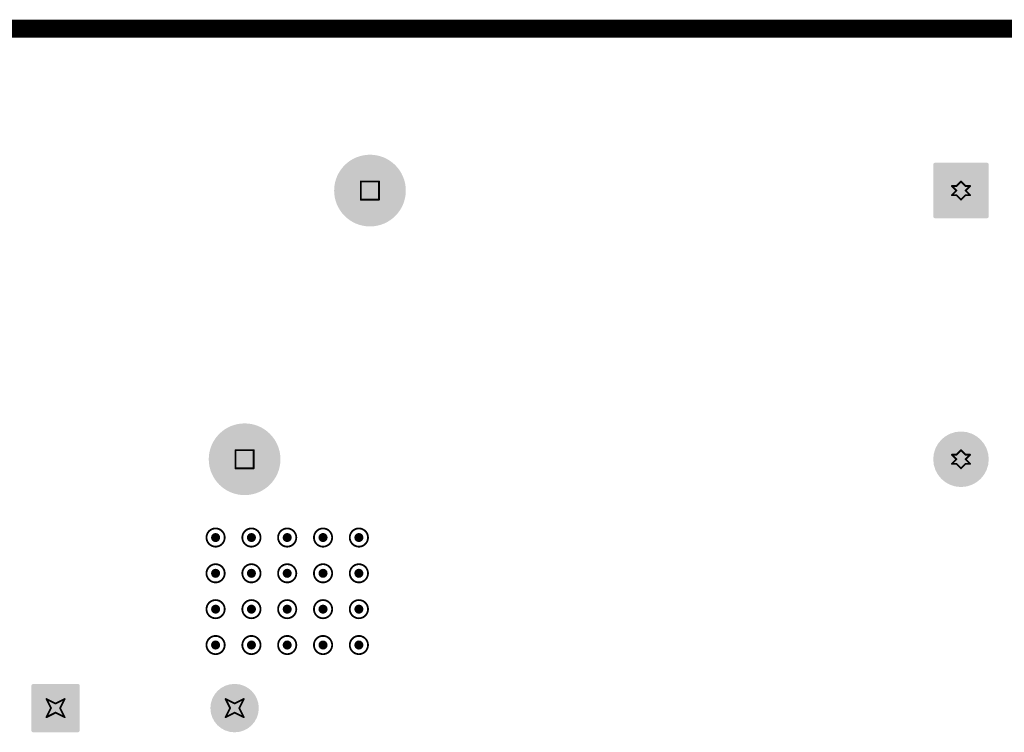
# Model space of a CAD drawing. Header units: inches. Extents: x -11.9 to 0, y -4.1 to 7.1.
# Tile 20 of 54: x -8.4 to -7.4, y 6.3 to 7.1. Entities that reach past the tile are written whole.
import ezdxf

# ---------------------------------------------------------------- set-up
doc = ezdxf.new("R2010")
doc.units = ezdxf.units.IN
doc.header["$MEASUREMENT"] = 0
for name, color, linetype in [('DrillDrawing', 1, 'Continuous'), ('Mechanical1', 6, 'Continuous'), ('MultiLayer', 9, 'Continuous'), ('PadHoleLayer', 156, 'Continuous'), ('ViaHoleLayer', 16, 'Continuous')]:
    doc.layers.add(name, color=color, linetype=linetype)

# ---------------------------------------------------------------- blocks, each defined once
blk = doc.blocks.new('FP_PTCEL13R600LBE_RADIAL_MFG_115')
at = {"layer": 'MultiLayer'}
h = blk.add_hatch(color=9, dxfattribs=at)
edge = h.paths.add_edge_path()
edge.add_arc((-0.1231, 0.0247), 0.00186, 90, 180)
edge.add_line((-0.125, 0.0247), (-0.125, -0.0247))
edge.add_arc((-0.1231, -0.0247), 0.00186, 180, 270)
edge.add_line((-0.1231, -0.0266), (-0.0737, -0.0266))
edge.add_arc((-0.0737, -0.0247), 0.00186, 270, 360)
edge.add_line((-0.0719, -0.0247), (-0.0719, 0.0247))
edge.add_arc((-0.0737, 0.0247), 0.00186, 0, 90)
edge.add_line((-0.0737, 0.0266), (-0.1231, 0.0266))
h = blk.add_hatch(color=9, dxfattribs=at)
edge = h.paths.add_edge_path()
edge.add_arc((0.0984, 0), 0.0266, 0, 360)
at = {"layer": 'PadHoleLayer'}
h = blk.add_hatch(color=156, dxfattribs=at)
edge = h.paths.add_edge_path()
edge.add_arc((-0.0984, 0), 0.0167, 0, 360)
h = blk.add_hatch(color=156, dxfattribs=at)
edge = h.paths.add_edge_path()
edge.add_arc((0.0984, 0), 0.0167, 0, 360)
blk = doc.blocks.new('FP_G5PZ_1A_E_DC12_PTH_RELAY_23MM8_10MM3_MFG_116')
at = {"layer": 'MultiLayer'}
h = blk.add_hatch(color=9, dxfattribs=at)
edge = h.paths.add_edge_path()
edge.add_arc((0.3937, 0.1476), 0.0394, 0, 360)
h = blk.add_hatch(color=9, dxfattribs=at)
edge = h.paths.add_edge_path()
edge.add_arc((-0.3937, 0.1476), 0.0305, 0, 360)
h = blk.add_hatch(color=9, dxfattribs=at)
edge = h.paths.add_edge_path()
edge.add_arc((-0.4224, -0.119), 0.00183, 90, 180)
edge.add_line((-0.4242, -0.119), (-0.4242, -0.1763))
edge.add_arc((-0.4224, -0.1763), 0.00183, 180, 270)
edge.add_line((-0.4224, -0.1781), (-0.365, -0.1781))
edge.add_arc((-0.365, -0.1763), 0.00183, 270, 360)
edge.add_line((-0.3632, -0.1763), (-0.3632, -0.119))
edge.add_arc((-0.365, -0.119), 0.00183, 0, 90)
edge.add_line((-0.365, -0.1171), (-0.4224, -0.1171))
h = blk.add_hatch(color=9, dxfattribs=at)
edge = h.paths.add_edge_path()
edge.add_arc((0.2559, -0.1476), 0.0394, 0, 360)
at = {"layer": 'PadHoleLayer'}
h = blk.add_hatch(color=156, dxfattribs=at)
edge = h.paths.add_edge_path()
edge.add_arc((0.3937, 0.1476), 0.0256, 0, 360)
h = blk.add_hatch(color=156, dxfattribs=at)
edge = h.paths.add_edge_path()
edge.add_arc((-0.3937, 0.1476), 0.0197, 0, 360)
h = blk.add_hatch(color=156, dxfattribs=at)
edge = h.paths.add_edge_path()
edge.add_arc((-0.3937, -0.1476), 0.0197, 0, 360)
h = blk.add_hatch(color=156, dxfattribs=at)
edge = h.paths.add_edge_path()
edge.add_arc((0.2559, -0.1476), 0.0256, 0, 360)

msp = doc.modelspace()

# ---------------------------------------------------------------- hatches: boundary and pattern name
at = {"layer": 'ViaHoleLayer'}
h = msp.add_hatch(color=16, dxfattribs=at)
edge = h.paths.add_edge_path()
edge.add_arc((-8.2244, 6.5354), 0.005, 0, 360)
h = msp.add_hatch(color=16, dxfattribs=at)
edge = h.paths.add_edge_path()
edge.add_arc((-8.185, 6.5354), 0.005, 0, 360)
h = msp.add_hatch(color=16, dxfattribs=at)
edge = h.paths.add_edge_path()
edge.add_arc((-8.1457, 6.5354), 0.005, 0, 360)
h = msp.add_hatch(color=16, dxfattribs=at)
edge = h.paths.add_edge_path()
edge.add_arc((-8.1063, 6.5354), 0.005, 0, 360)
h = msp.add_hatch(color=16, dxfattribs=at)
edge = h.paths.add_edge_path()
edge.add_arc((-8.0669, 6.5354), 0.005, 0, 360)
h = msp.add_hatch(color=16, dxfattribs=at)
edge = h.paths.add_edge_path()
edge.add_arc((-8.2244, 6.4961), 0.005, 0, 360)
h = msp.add_hatch(color=16, dxfattribs=at)
edge = h.paths.add_edge_path()
edge.add_arc((-8.185, 6.4961), 0.005, 0, 360)
h = msp.add_hatch(color=16, dxfattribs=at)
edge = h.paths.add_edge_path()
edge.add_arc((-8.1457, 6.4961), 0.005, 0, 360)
h = msp.add_hatch(color=16, dxfattribs=at)
edge = h.paths.add_edge_path()
edge.add_arc((-8.1063, 6.4961), 0.005, 0, 360)
h = msp.add_hatch(color=16, dxfattribs=at)
edge = h.paths.add_edge_path()
edge.add_arc((-8.0669, 6.4961), 0.005, 0, 360)
h = msp.add_hatch(color=16, dxfattribs=at)
edge = h.paths.add_edge_path()
edge.add_arc((-8.2244, 6.4567), 0.005, 0, 360)
h = msp.add_hatch(color=16, dxfattribs=at)
edge = h.paths.add_edge_path()
edge.add_arc((-8.185, 6.4567), 0.005, 0, 360)
h = msp.add_hatch(color=16, dxfattribs=at)
edge = h.paths.add_edge_path()
edge.add_arc((-8.1457, 6.4567), 0.005, 0, 360)
h = msp.add_hatch(color=16, dxfattribs=at)
edge = h.paths.add_edge_path()
edge.add_arc((-8.1063, 6.4567), 0.005, 0, 360)
h = msp.add_hatch(color=16, dxfattribs=at)
edge = h.paths.add_edge_path()
edge.add_arc((-8.0669, 6.4567), 0.005, 0, 360)
h = msp.add_hatch(color=16, dxfattribs=at)
edge = h.paths.add_edge_path()
edge.add_arc((-8.2244, 6.4173), 0.005, 0, 360)
h = msp.add_hatch(color=16, dxfattribs=at)
edge = h.paths.add_edge_path()
edge.add_arc((-8.185, 6.4173), 0.005, 0, 360)
h = msp.add_hatch(color=16, dxfattribs=at)
edge = h.paths.add_edge_path()
edge.add_arc((-8.1457, 6.4173), 0.005, 0, 360)
h = msp.add_hatch(color=16, dxfattribs=at)
edge = h.paths.add_edge_path()
edge.add_arc((-8.1063, 6.4173), 0.005, 0, 360)
h = msp.add_hatch(color=16, dxfattribs=at)
edge = h.paths.add_edge_path()
edge.add_arc((-8.0669, 6.4173), 0.005, 0, 360)

# ---------------------------------------------------------------- linework, layer by layer
at = {"layer": 'DrillDrawing', "const_width": 0.002}
for points in [[(-8.0648, 6.9266), (-8.0448, 6.9266)], [(-8.0648, 6.9066), (-8.0648, 6.9266)], [(-8.0448, 6.9066), (-8.0448, 6.9266)], [(-7.4101, 6.9216), (-7.4051, 6.9266)], [(-7.4051, 6.9266), (-7.4001, 6.9216)], [(-7.4151, 6.9216), (-7.4101, 6.9166)], [(-7.4151, 6.9216), (-7.4101, 6.9216)], [(-7.4151, 6.9116), (-7.4101, 6.9166)], [(-7.4001, 6.9216), (-7.3951, 6.9216)], [(-7.4001, 6.9166), (-7.3951, 6.9216)], [(-7.4001, 6.9166), (-7.3951, 6.9116)], [(-8.0648, 6.9066), (-8.0448, 6.9066)], [(-7.4151, 6.9116), (-7.4101, 6.9116)], [(-7.4101, 6.9116), (-7.4051, 6.9066)], [(-7.4051, 6.9066), (-7.4001, 6.9116)], [(-7.4001, 6.9116), (-7.3951, 6.9116)], [(-8.2025, 6.6314), (-8.1825, 6.6314)], [(-8.2025, 6.6114), (-8.2025, 6.6314)], [(-8.1825, 6.6114), (-8.1825, 6.6314)], [(-7.4151, 6.6264), (-7.4101, 6.6214)], [(-7.4151, 6.6264), (-7.4101, 6.6264)], [(-7.4101, 6.6264), (-7.4051, 6.6314)], [(-7.4051, 6.6314), (-7.4001, 6.6264)], [(-7.4001, 6.6264), (-7.3951, 6.6264)], [(-7.4001, 6.6214), (-7.3951, 6.6264)], [(-8.2025, 6.6114), (-8.1825, 6.6114)], [(-7.4151, 6.6164), (-7.4101, 6.6214)], [(-7.4151, 6.6164), (-7.4101, 6.6164)], [(-7.4101, 6.6164), (-7.4051, 6.6114)], [(-7.4051, 6.6114), (-7.4001, 6.6164)], [(-7.4001, 6.6214), (-7.3951, 6.6164)], [(-7.4001, 6.6164), (-7.3951, 6.6164)], [(-8.4103, 6.358), (-8.4003, 6.353)], [(-8.4103, 6.358), (-8.4053, 6.348)], [(-8.4003, 6.353), (-8.3903, 6.358)], [(-8.3953, 6.348), (-8.3903, 6.358)], [(-8.2134, 6.358), (-8.2034, 6.353)], [(-8.2134, 6.358), (-8.2084, 6.348)], [(-8.2034, 6.353), (-8.1934, 6.358)], [(-8.1984, 6.348), (-8.1934, 6.358)], [(-8.4103, 6.338), (-8.4053, 6.348)], [(-8.4103, 6.338), (-8.4003, 6.343)], [(-8.4003, 6.343), (-8.3903, 6.338)], [(-8.3953, 6.348), (-8.3903, 6.338)], [(-8.2134, 6.338), (-8.2084, 6.348)], [(-8.2134, 6.338), (-8.2034, 6.343)], [(-8.2034, 6.343), (-8.1934, 6.338)], [(-8.1984, 6.348), (-8.1934, 6.338)]]:
    msp.add_lwpolyline(points, dxfattribs=at)
at = {"layer": 'DrillDrawing'}
for points, const_width in [([(-8.0653, 6.9266, 1), (-8.0643, 6.9266, 1)], 0.001), ([(-8.0653, 6.9266, 1), (-8.0643, 6.9266, 1)], 0.001), ([(-8.0453, 6.9266, 1), (-8.0443, 6.9266, 1)], 0.001), ([(-8.0453, 6.9266, 1), (-8.0443, 6.9266, 1)], 0.001), ([(-7.4056, 6.9266, 1), (-7.4046, 6.9266, 1)], 0.001), ([(-7.4056, 6.9266, 1), (-7.4046, 6.9266, 1)], 0.001), ([(-7.4156, 6.9216, 1), (-7.4146, 6.9216, 1)], 0.001), ([(-7.4156, 6.9216, 1), (-7.4146, 6.9216, 1)], 0.001), ([(-7.4106, 6.9216, 1), (-7.4096, 6.9216, 1)], 0.001), ([(-7.4106, 6.9216, 1), (-7.4096, 6.9216, 1)], 0.001), ([(-7.4106, 6.9166, 1), (-7.4096, 6.9166, 1)], 0.001), ([(-7.4106, 6.9166, 1), (-7.4096, 6.9166, 1)], 0.001), ([(-7.4006, 6.9216, 1), (-7.3996, 6.9216, 1)], 0.001), ([(-7.4006, 6.9216, 1), (-7.3996, 6.9216, 1)], 0.001), ([(-7.4006, 6.9166, 1), (-7.3996, 6.9166, 1)], 0.001), ([(-7.4006, 6.9166, 1), (-7.3996, 6.9166, 1)], 0.001), ([(-7.3956, 6.9216, 1), (-7.3946, 6.9216, 1)], 0.001), ([(-7.3956, 6.9216, 1), (-7.3946, 6.9216, 1)], 0.001), ([(-8.0653, 6.9066, 1), (-8.0643, 6.9066, 1)], 0.001), ([(-8.0653, 6.9066, 1), (-8.0643, 6.9066, 1)], 0.001), ([(-8.0453, 6.9066, 1), (-8.0443, 6.9066, 1)], 0.001), ([(-8.0453, 6.9066, 1), (-8.0443, 6.9066, 1)], 0.001), ([(-7.4156, 6.9116, 1), (-7.4146, 6.9116, 1)], 0.001), ([(-7.4156, 6.9116, 1), (-7.4146, 6.9116, 1)], 0.001), ([(-7.4106, 6.9116, 1), (-7.4096, 6.9116, 1)], 0.001), ([(-7.4106, 6.9116, 1), (-7.4096, 6.9116, 1)], 0.001), ([(-7.4056, 6.9066, 1), (-7.4046, 6.9066, 1)], 0.001), ([(-7.4056, 6.9066, 1), (-7.4046, 6.9066, 1)], 0.001), ([(-7.4006, 6.9116, 1), (-7.3996, 6.9116, 1)], 0.001), ([(-7.4006, 6.9116, 1), (-7.3996, 6.9116, 1)], 0.001), ([(-7.3956, 6.9116, 1), (-7.3946, 6.9116, 1)], 0.001), ([(-7.3956, 6.9116, 1), (-7.3946, 6.9116, 1)], 0.001), ([(-8.203, 6.6314, 1), (-8.202, 6.6314, 1)], 0.001), ([(-8.203, 6.6314, 1), (-8.202, 6.6314, 1)], 0.001), ([(-8.183, 6.6314, 1), (-8.182, 6.6314, 1)], 0.001), ([(-8.183, 6.6314, 1), (-8.182, 6.6314, 1)], 0.001), ([(-7.4156, 6.6264, 1), (-7.4146, 6.6264, 1)], 0.001), ([(-7.4156, 6.6264, 1), (-7.4146, 6.6264, 1)], 0.001), ([(-7.4106, 6.6264, 1), (-7.4096, 6.6264, 1)], 0.001), ([(-7.4106, 6.6264, 1), (-7.4096, 6.6264, 1)], 0.001), ([(-7.4056, 6.6314, 1), (-7.4046, 6.6314, 1)], 0.001), ([(-7.4056, 6.6314, 1), (-7.4046, 6.6314, 1)], 0.001), ([(-7.4006, 6.6264, 1), (-7.3996, 6.6264, 1)], 0.001), ([(-7.4006, 6.6264, 1), (-7.3996, 6.6264, 1)], 0.001), ([(-7.3956, 6.6264, 1), (-7.3946, 6.6264, 1)], 0.001), ([(-7.3956, 6.6264, 1), (-7.3946, 6.6264, 1)], 0.001), ([(-8.203, 6.6114, 1), (-8.202, 6.6114, 1)], 0.001), ([(-8.203, 6.6114, 1), (-8.202, 6.6114, 1)], 0.001), ([(-8.183, 6.6114, 1), (-8.182, 6.6114, 1)], 0.001), ([(-8.183, 6.6114, 1), (-8.182, 6.6114, 1)], 0.001), ([(-7.4156, 6.6164, 1), (-7.4146, 6.6164, 1)], 0.001), ([(-7.4156, 6.6164, 1), (-7.4146, 6.6164, 1)], 0.001), ([(-7.4106, 6.6214, 1), (-7.4096, 6.6214, 1)], 0.001), ([(-7.4106, 6.6214, 1), (-7.4096, 6.6214, 1)], 0.001), ([(-7.4106, 6.6164, 1), (-7.4096, 6.6164, 1)], 0.001), ([(-7.4106, 6.6164, 1), (-7.4096, 6.6164, 1)], 0.001), ([(-7.4056, 6.6114, 1), (-7.4046, 6.6114, 1)], 0.001), ([(-7.4056, 6.6114, 1), (-7.4046, 6.6114, 1)], 0.001), ([(-7.4006, 6.6214, 1), (-7.3996, 6.6214, 1)], 0.001), ([(-7.4006, 6.6214, 1), (-7.3996, 6.6214, 1)], 0.001), ([(-7.4006, 6.6164, 1), (-7.3996, 6.6164, 1)], 0.001), ([(-7.4006, 6.6164, 1), (-7.3996, 6.6164, 1)], 0.001), ([(-7.3956, 6.6164, 1), (-7.3946, 6.6164, 1)], 0.001), ([(-7.3956, 6.6164, 1), (-7.3946, 6.6164, 1)], 0.001), ([(-8.2144, 6.5354, 1), (-8.2344, 6.5354, 1)], 0.002), ([(-8.175, 6.5354, 1), (-8.195, 6.5354, 1)], 0.002), ([(-8.1357, 6.5354, 1), (-8.1557, 6.5354, 1)], 0.002), ([(-8.0963, 6.5354, 1), (-8.1163, 6.5354, 1)], 0.002), ([(-8.0569, 6.5354, 1), (-8.0769, 6.5354, 1)], 0.002), ([(-8.2349, 6.5354, 1), (-8.2339, 6.5354, 1)], 0.001), ([(-8.2149, 6.5354, 1), (-8.2139, 6.5354, 1)], 0.001), ([(-8.1955, 6.5354, 1), (-8.1945, 6.5354, 1)], 0.001), ([(-8.1755, 6.5354, 1), (-8.1745, 6.5354, 1)], 0.001), ([(-8.1562, 6.5354, 1), (-8.1552, 6.5354, 1)], 0.001), ([(-8.1362, 6.5354, 1), (-8.1352, 6.5354, 1)], 0.001), ([(-8.1168, 6.5354, 1), (-8.1158, 6.5354, 1)], 0.001), ([(-8.0968, 6.5354, 1), (-8.0958, 6.5354, 1)], 0.001), ([(-8.0774, 6.5354, 1), (-8.0764, 6.5354, 1)], 0.001), ([(-8.0574, 6.5354, 1), (-8.0564, 6.5354, 1)], 0.001), ([(-8.2144, 6.4961, 1), (-8.2344, 6.4961, 1)], 0.002), ([(-8.175, 6.4961, 1), (-8.195, 6.4961, 1)], 0.002), ([(-8.1357, 6.4961, 1), (-8.1557, 6.4961, 1)], 0.002), ([(-8.0963, 6.4961, 1), (-8.1163, 6.4961, 1)], 0.002), ([(-8.0569, 6.4961, 1), (-8.0769, 6.4961, 1)], 0.002), ([(-8.2349, 6.4961, 1), (-8.2339, 6.4961, 1)], 0.001), ([(-8.2149, 6.4961, 1), (-8.2139, 6.4961, 1)], 0.001), ([(-8.1955, 6.4961, 1), (-8.1945, 6.4961, 1)], 0.001), ([(-8.1755, 6.4961, 1), (-8.1745, 6.4961, 1)], 0.001), ([(-8.1562, 6.4961, 1), (-8.1552, 6.4961, 1)], 0.001), ([(-8.1362, 6.4961, 1), (-8.1352, 6.4961, 1)], 0.001), ([(-8.1168, 6.4961, 1), (-8.1158, 6.4961, 1)], 0.001), ([(-8.0968, 6.4961, 1), (-8.0958, 6.4961, 1)], 0.001), ([(-8.0774, 6.4961, 1), (-8.0764, 6.4961, 1)], 0.001), ([(-8.0574, 6.4961, 1), (-8.0564, 6.4961, 1)], 0.001), ([(-8.2144, 6.4567, 1), (-8.2344, 6.4567, 1)], 0.002), ([(-8.175, 6.4567, 1), (-8.195, 6.4567, 1)], 0.002), ([(-8.1357, 6.4567, 1), (-8.1557, 6.4567, 1)], 0.002), ([(-8.0963, 6.4567, 1), (-8.1163, 6.4567, 1)], 0.002), ([(-8.0569, 6.4567, 1), (-8.0769, 6.4567, 1)], 0.002), ([(-8.2349, 6.4567, 1), (-8.2339, 6.4567, 1)], 0.001), ([(-8.2149, 6.4567, 1), (-8.2139, 6.4567, 1)], 0.001), ([(-8.1955, 6.4567, 1), (-8.1945, 6.4567, 1)], 0.001), ([(-8.1755, 6.4567, 1), (-8.1745, 6.4567, 1)], 0.001), ([(-8.1562, 6.4567, 1), (-8.1552, 6.4567, 1)], 0.001), ([(-8.1362, 6.4567, 1), (-8.1352, 6.4567, 1)], 0.001), ([(-8.1168, 6.4567, 1), (-8.1158, 6.4567, 1)], 0.001), ([(-8.0968, 6.4567, 1), (-8.0958, 6.4567, 1)], 0.001), ([(-8.0774, 6.4567, 1), (-8.0764, 6.4567, 1)], 0.001), ([(-8.0574, 6.4567, 1), (-8.0564, 6.4567, 1)], 0.001), ([(-8.2144, 6.4173, 1), (-8.2344, 6.4173, 1)], 0.002), ([(-8.2349, 6.4173, 1), (-8.2339, 6.4173, 1)], 0.001), ([(-8.2149, 6.4173, 1), (-8.2139, 6.4173, 1)], 0.001), ([(-8.175, 6.4173, 1), (-8.195, 6.4173, 1)], 0.002), ([(-8.1955, 6.4173, 1), (-8.1945, 6.4173, 1)], 0.001), ([(-8.1755, 6.4173, 1), (-8.1745, 6.4173, 1)], 0.001), ([(-8.1357, 6.4173, 1), (-8.1557, 6.4173, 1)], 0.002), ([(-8.1562, 6.4173, 1), (-8.1552, 6.4173, 1)], 0.001), ([(-8.1362, 6.4173, 1), (-8.1352, 6.4173, 1)], 0.001), ([(-8.0963, 6.4173, 1), (-8.1163, 6.4173, 1)], 0.002), ([(-8.1168, 6.4173, 1), (-8.1158, 6.4173, 1)], 0.001), ([(-8.0968, 6.4173, 1), (-8.0958, 6.4173, 1)], 0.001), ([(-8.0569, 6.4173, 1), (-8.0769, 6.4173, 1)], 0.002), ([(-8.0774, 6.4173, 1), (-8.0764, 6.4173, 1)], 0.001), ([(-8.0574, 6.4173, 1), (-8.0564, 6.4173, 1)], 0.001), ([(-8.4108, 6.358, 1), (-8.4098, 6.358, 1)], 0.001), ([(-8.4108, 6.358, 1), (-8.4098, 6.358, 1)], 0.001), ([(-8.4008, 6.353, 1), (-8.3998, 6.353, 1)], 0.001), ([(-8.4008, 6.353, 1), (-8.3998, 6.353, 1)], 0.001), ([(-8.3908, 6.358, 1), (-8.3898, 6.358, 1)], 0.001), ([(-8.3908, 6.358, 1), (-8.3898, 6.358, 1)], 0.001), ([(-8.2139, 6.358, 1), (-8.2129, 6.358, 1)], 0.001), ([(-8.2139, 6.358, 1), (-8.2129, 6.358, 1)], 0.001), ([(-8.2039, 6.353, 1), (-8.2029, 6.353, 1)], 0.001), ([(-8.2039, 6.353, 1), (-8.2029, 6.353, 1)], 0.001), ([(-8.1939, 6.358, 1), (-8.1929, 6.358, 1)], 0.001), ([(-8.1939, 6.358, 1), (-8.1929, 6.358, 1)], 0.001), ([(-8.4058, 6.348, 1), (-8.4048, 6.348, 1)], 0.001), ([(-8.4058, 6.348, 1), (-8.4048, 6.348, 1)], 0.001), ([(-8.4008, 6.343, 1), (-8.3998, 6.343, 1)], 0.001), ([(-8.4008, 6.343, 1), (-8.3998, 6.343, 1)], 0.001), ([(-8.3958, 6.348, 1), (-8.3948, 6.348, 1)], 0.001), ([(-8.3958, 6.348, 1), (-8.3948, 6.348, 1)], 0.001), ([(-8.2089, 6.348, 1), (-8.2079, 6.348, 1)], 0.001), ([(-8.2089, 6.348, 1), (-8.2079, 6.348, 1)], 0.001), ([(-8.2039, 6.343, 1), (-8.2029, 6.343, 1)], 0.001), ([(-8.2039, 6.343, 1), (-8.2029, 6.343, 1)], 0.001), ([(-8.1989, 6.348, 1), (-8.1979, 6.348, 1)], 0.001), ([(-8.1989, 6.348, 1), (-8.1979, 6.348, 1)], 0.001), ([(-8.4108, 6.338, 1), (-8.4098, 6.338, 1)], 0.001), ([(-8.4108, 6.338, 1), (-8.4098, 6.338, 1)], 0.001), ([(-8.3908, 6.338, 1), (-8.3898, 6.338, 1)], 0.001), ([(-8.3908, 6.338, 1), (-8.3898, 6.338, 1)], 0.001), ([(-8.2139, 6.338, 1), (-8.2129, 6.338, 1)], 0.001), ([(-8.2139, 6.338, 1), (-8.2129, 6.338, 1)], 0.001), ([(-8.1939, 6.338, 1), (-8.1929, 6.338, 1)], 0.001), ([(-8.1939, 6.338, 1), (-8.1929, 6.338, 1)], 0.001)]:
    msp.add_lwpolyline(points, format="xyb", close=True, dxfattribs=dict(at, const_width=const_width))
at = {"layer": 'Mechanical1', "const_width": 0.0197}
msp.add_lwpolyline([(-11.0157, 7.0945), (0, 7.0945)], dxfattribs=at)
msp.add_lwpolyline([(-11.0157, 7.0945), (0, 7.0945)], dxfattribs=at)
msp.add_lwpolyline([(-11.0157, 7.0945), (0, 7.0945)], dxfattribs=at)

# ---------------------------------------------------------------- block references
at = {"rotation": 180}
msp.add_blockref('FP_G5PZ_1A_E_DC12_PTH_RELAY_23MM8_10MM3_MFG_116', (-7.7988, 6.769), dxfattribs=at)
msp.add_blockref('FP_PTCEL13R600LBE_RADIAL_MFG_115', (-8.3019, 6.348))

doc.saveas('drawing.dxf')
